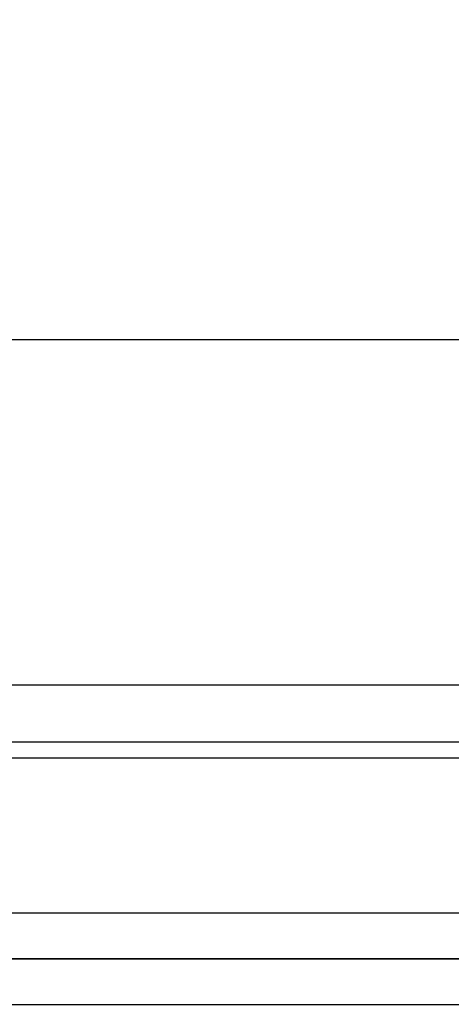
# Model space of a CAD drawing. Header units: millimetres. Extents: x 373037 to 682063, y 76092 to 274210.
# Tile 98 of 256: x 667219 to 667266, y 249592 to 249700. Entities that reach past the tile are written whole.
import ezdxf

# ---------------------------------------------------------------- set-up
doc = ezdxf.new("R2010")
doc.units = ezdxf.units.MM
doc.header["$LTSCALE"] = 100
doc.linetypes.add('ČÁRKOVANÁ', pattern=[19.05, 12.7, -6.35])
doc.layers.add('PUDORYS', color=253, linetype='CONTINUOUS')

msp = doc.modelspace()

# ---------------------------------------------------------------- linework, layer by layer
at = {"layer": 'PUDORYS', "color": 252, "ltscale": 15, "true_color": 0x939598}
for points in [[(655036.64, 249592.15), (681616.64, 249592.15), (681616.64, 273272.15), (655036.64, 273272.15)], [(681611.64, 273267.15), (655041.64, 273267.15), (655041.64, 249597.15), (681611.64, 249597.15)], [(655063.64, 249619.15), (681589.64, 249619.15), (681589.64, 273245.15), (655063.64, 273245.15)], [(681581.64, 273237.15), (655071.64, 273237.15), (655071.64, 249627.15), (681581.64, 249627.15)], [(667202.31, 249620.9), (667670.97, 249620.9), (667670.97, 249664.9), (667202.31, 249664.9)]]:
    msp.add_lwpolyline(points, close=True, dxfattribs=at)
at = {"layer": 'PUDORYS', "color": 252, "linetype": 'ČÁRKOVANÁ', "ltscale": 5, "true_color": 0x939598}
for points in [[(681606.64, 249602.15), (655036.64, 249602.15), (655036.64, 273272.15), (681606.64, 273272.15)], [(681611.64, 249597.15), (655041.64, 249597.15), (655041.64, 273267.15), (681611.64, 273267.15)]]:
    msp.add_lwpolyline(points, close=True, dxfattribs=at)
at = {"layer": 'PUDORYS', "color": 252, "true_color": 0x939598}
msp.add_lwpolyline([(667283.28, 249620.9), (667670.97, 249620.9), (667670.97, 249664.9), (667283.28, 249664.9), (667202.31, 249664.9), (667202.31, 249620.9)], close=True, dxfattribs=at)

doc.saveas('drawing.dxf')
